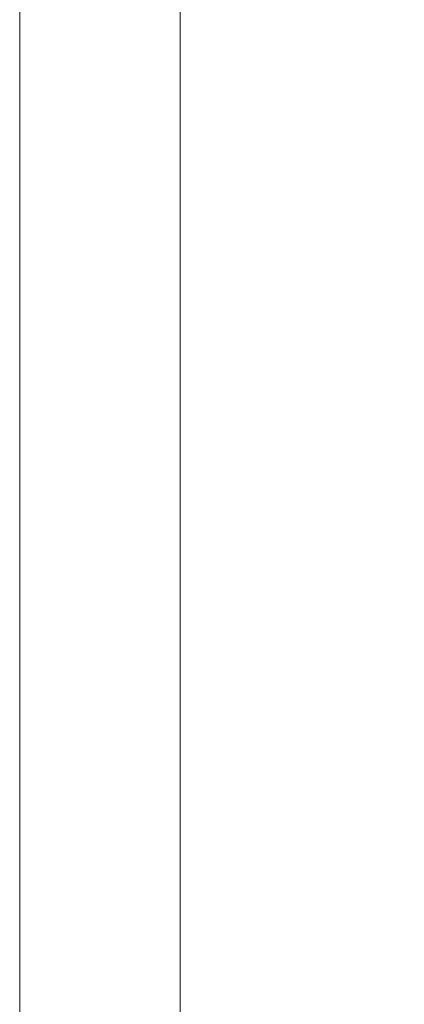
# Model space of a CAD drawing. Header units: millimetres. Extents: x 213386 to 506888, y 183055 to 450952.
# Tile 219 of 256: x 373037 to 373049, y 302110 to 302141. Entities that reach past the tile are written whole.
import ezdxf

# ---------------------------------------------------------------- set-up
doc = ezdxf.new("R2010")
doc.units = ezdxf.units.MM
doc.linetypes.add('ČÁRKOVANÁ', pattern=[19.049999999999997, 12.7, -6.35])
doc.layers.add('FASÁDA DETAILNÍ', color=255, linetype='Continuous', lineweight=0)

msp = doc.modelspace()

# ---------------------------------------------------------------- linework, layer by layer
at = {"layer": 'FASÁDA DETAILNÍ'}
msp.add_lwpolyline([(399616.6382373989, 284292.1544280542), (373036.6382373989, 284292.1544280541), (373036.6382373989, 307972.1544280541), (399616.6382373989, 307972.1544280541)], close=True, dxfattribs=at)
at = {"layer": 'FASÁDA DETAILNÍ', "linetype": 'ČÁRKOVANÁ', "ltscale": 5}
msp.add_lwpolyline([(399611.6382373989, 284297.1544280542), (373041.6382373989, 284297.1544280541), (373041.6382373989, 307967.1544280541), (399611.6382373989, 307967.1544280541)], close=True, dxfattribs=at)

doc.saveas('drawing.dxf')
